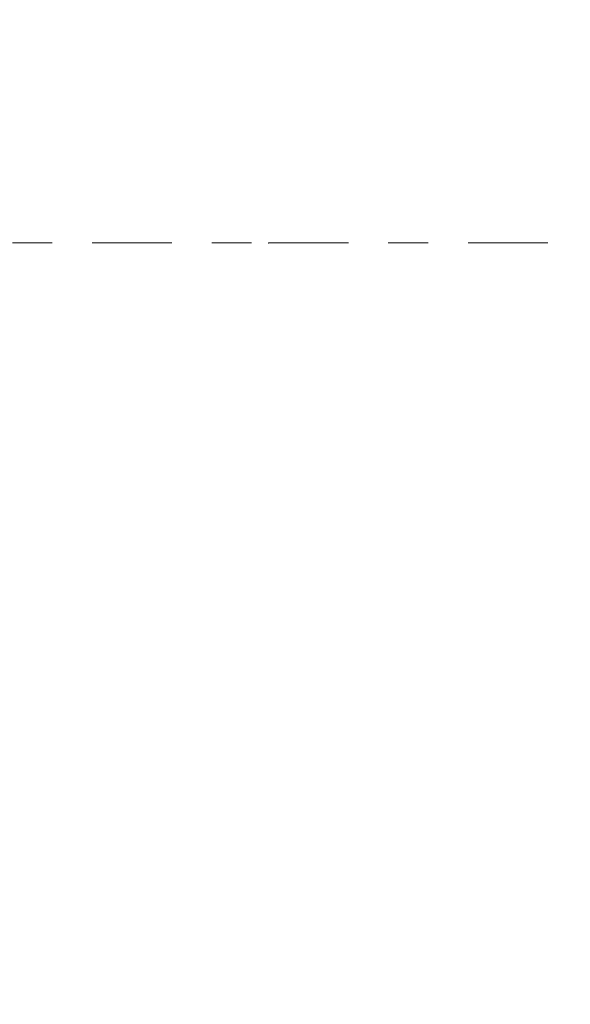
# Model space of a CAD drawing. Header units: metres. Extents: x -167 to 233, y -155 to 122.
# Tile 209 of 215: x 58.34 to 59.72, y 41.68 to 44.15. Entities that reach past the tile are written whole.
import ezdxf
from ezdxf.enums import TextEntityAlignment as Align

# ---------------------------------------------------------------- set-up
doc = ezdxf.new("R2010")
doc.units = ezdxf.units.M
doc.header["$MEASUREMENT"] = 0
doc.linetypes.add('Raster', pattern=[0.4, 0.2, -0.1, 0, -0.1])
doc.layers.add('90 Achsraster', color=7, linetype='Continuous')
doc.layers.add('94 Genehmigungsplanung Bemaßung', color=7, linetype='Continuous')
doc.styles.add('ERSTELLTER_STIL_1', font='arial.ttf')
doc.styles.add('ERSTELLTER_STIL_2', font='arial.ttf')
doc.dimstyles.new('ERSTELLTER_STIL__2', dxfattribs={"dimtxt": 0.25, "dimasz": 0.19, "dimexe": 0.18, "dimexo": 0.1, "dimgap": 0, "dimtad": 1, "dimzin": 0, "dimdsep": 46, "dimtxsty": 'ERSTELLTER_STIL_1', "dimblk": 'ARROWHEAD_6', "dimblk1": 'ARROWHEAD_6', "dimblk2": 'ARROWHEAD_6', "dimcen": 0.09, "dimclrd": 7, "dimclre": 7, "dimclrt": 7, "dimazin": 0, "dimtfac": 1, "dimtdec": 4, "dimtmove": 0, "dimatfit": 3, "dimfxl": 1, "dimtolj": 1, "dimtzin": 0, "dimarcsym": 0})

# ---------------------------------------------------------------- blocks, each defined once
blk = doc.blocks.new('Standard-Rastermarker_139')
at = {"layer": '90 Achsraster', "color": 14, "linetype": 'Raster', "lineweight": 18, "true_color": 0xa80000}
for p, q in [((1, 0), (45.4427, 0)), ((45.4427, 0), (46.4427, 0))]:
    blk.add_line(p, q, dxfattribs=at)
blk.add_point((45.4427, 0), dxfattribs=at)
blk.add_point((45.4427, 0), dxfattribs=at)
at = {"layer": '90 Achsraster', "color": 14, "lineweight": 18, "true_color": 0xa80000, "style": 'ERSTELLTER_STIL_2'}
for tag, p in [('AC_MarkerText_1_0', (-0.35, 0.15)), ('AC_MarkerText_1_1', (46.7927, 0.15))]:
    blk.add_attdef(tag, text='', height=0.3, dxfattribs=at).set_placement(p, align=Align.TOP_CENTER)
blk = doc.blocks.new('*D248', base_point=(27236.1321, 33357.279))
at = {"layer": '94 Genehmigungsplanung Bemaßung', "color": 7, "linetype": 'Continuous', "lineweight": 13}
for p, q in [((62.3525, 43.9997), (62.3525, 44.1497)), ((62.4525, 43.8997), (62.2525, 44.0997)), ((62.54, 43.9997), (62.165, 43.9997)), ((62.3525, 38.5897), (62.3525, 43.9997)), ((62.2525, 38.6897), (62.4525, 38.4897)), ((62.54, 38.5897), (62.165, 38.5897))]:
    blk.add_line(p, q, dxfattribs=at)
at = {"layer": '94 Genehmigungsplanung Bemaßung', "color": 7, "lineweight": 13, "insert": (62.3025, 40.961), "char_height": 0.25, "attachment_point": 7, "rotation": 90, "style": 'ERSTELLTER_STIL_1'}
blk.add_mtext('\\A1;{\\pql;\\fArial|b0|i0|c0|p0;\\W1.000000;5,41}', dxfattribs=at)
blk = doc.blocks.new('ARROWHEAD_6')
at = {"color": 0, "linetype": 'Continuous', "lineweight": 0}
for p, q in [((-0.5, -0.5), (0.5, 0.5)), ((0, 0), (-1, 0))]:
    blk.add_line(p, q, dxfattribs=at)
blk = doc.blocks.new('*D251', base_point=(27236.1321, 33357.279))
at = {"layer": '94 Genehmigungsplanung Bemaßung', "color": 7, "linetype": 'Continuous', "lineweight": 13}
for p, q in [((63.0177, 43.9997), (63.0177, 44.1497)), ((63.1177, 43.8997), (62.9177, 44.0997)), ((63.2052, 43.9997), (62.8302, 43.9997)), ((63.0177, 28.1797), (63.0177, 43.9997)), ((62.9177, 28.2797), (63.1177, 28.0797)), ((63.2052, 28.1797), (62.8302, 28.1797)), ((63.0177, 28.0297), (63.0177, 28.1797))]:
    blk.add_line(p, q, dxfattribs=at)
at = {"layer": '94 Genehmigungsplanung Bemaßung', "color": 7, "lineweight": 13, "insert": (62.9677, 35.6607), "char_height": 0.25, "attachment_point": 7, "rotation": 90, "style": 'ERSTELLTER_STIL_1'}
blk.add_mtext('\\A1;{\\pql;\\fArial|b0|i0|c0|p0;\\W1.000000;15,82}', dxfattribs=at)

msp = doc.modelspace()

# ---------------------------------------------------------------- block references
at = {"layer": '90 Achsraster', "color": 7, "linetype": 'Continuous', "lineweight": 18}
msp.add_blockref('Standard-Rastermarker_139', (13.5244, 43.5897), dxfattribs=at)

# ---------------------------------------------------------------- dimensions: what is measured, and where the dimension line sits
at = {"layer": '94 Genehmigungsplanung Bemaßung', "color": 7, "linetype": 'Continuous', "lineweight": 13}
for base, p1, p2, picture, middle in [((63.0177, 43.9997), (57.7672, 28.1797), (57.7672, 43.9997), '*D251', (62.8427, 36.0795)), ((62.3525, 43.9997), (59.9671, 38.5897), (58.1625, 43.9997), '*D248', (62.1775, 41.2847))]:
    dim = msp.add_linear_dim(base=base, p1=p1, p2=p2, angle=90, dimstyle='ERSTELLTER_STIL__2', dxfattribs=at)
    dim.commit()
    dim.dimension.update_dxf_attribs({"geometry": picture, "text_midpoint": middle, "dimtype": 160, "text_rotation": 90})

doc.saveas('drawing.dxf')
